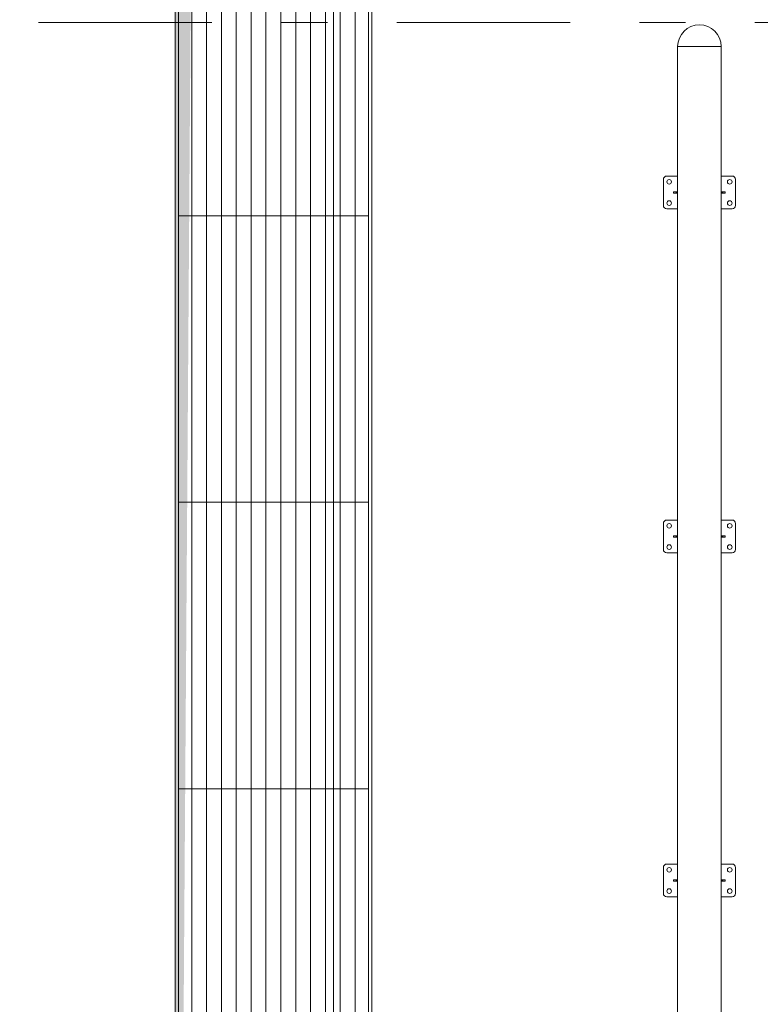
# Model space of a CAD drawing. Header units: centimetres. Extents: x -1436 to 1974, y -887 to 4352.
# Tile 8 of 105: x 259 to 485, y 634 to 935. Entities that reach past the tile are written whole.
import ezdxf
from ezdxf.enums import TextEntityAlignment as Align

# ---------------------------------------------------------------- set-up
doc = ezdxf.new("R2010")
doc.units = ezdxf.units.CM
doc.header["$MEASUREMENT"] = 0
doc.linetypes.add('Przerywana podwójnie', pattern=[109.361107, 52.916665, -21.166666, 14.111111, -21.166666])
doc.linetypes.add('Wipeout_Contour', pattern=[100, 0, -100])
doc.layers.add('00 - nowa technologia myjni_Nr_pióra__246', color=7, linetype='Continuous', lineweight=20, true_color=0x1db3b3)
for name, color, linetype in [('410-K Osie główne', 7, 'Continuous'), ('460 - Stropy', 7, 'Continuous'), ('840-G Znaczniki ogólne', 7, 'Continuous')]:
    doc.layers.add(name, color=color, linetype=linetype)
for name, color, linetype, lineweight in [('410-K Osie główne_Nr_pióra__11', 7, 'Continuous', 0), ('460 - Stropy_Nr_pióra__11', 7, 'Continuous', 0), ('840-G Znaczniki ogólne_Nr_pióra__11', 7, 'Continuous', 0)]:
    doc.layers.add(name, color=color, linetype=linetype, lineweight=lineweight)
doc.styles.add('STYL_AUTOMATYCZNY_2', font='arial.ttf')

# ---------------------------------------------------------------- blocks, each defined once
blk = doc.blocks.new('Otwór_5_1')
at = {"color": 254, "linetype": 'Wipeout_Contour', "lineweight": 0, "ltscale": 5613.369864}
blk.add_wipeout([(306.78, 262.09), (366.78, 262.09), (366.78, 2362.09), (321.36, 2347.51)], dxfattribs=at).dxf.layer = '460 - Stropy'
at = {"layer": '460 - Stropy', "linetype": 'Continuous', "lineweight": 0, "true_color": 0x000000}
blk.add_hatch(color=18, dxfattribs=at).paths.add_polyline_path([(366.78, 2362.09), (306.78, 2362.09), (306.78, 262.09), (321.36, 2347.51)])
at = {"layer": '460 - Stropy_Nr_pióra__11', "color": 7, "linetype": 'Continuous', "lineweight": 0, "flags": 128}
for points in [[(306.78, 2362.09), (306.78, 262.09)], [(366.78, 262.09), (366.78, 2362.09)]]:
    blk.add_lwpolyline(points, dxfattribs=at)
blk = doc.blocks.new('Ruszt[8]_1', base_point=(306.78, 262.09))
at = {"layer": '460 - Stropy_Nr_pióra__11', "color": 7, "linetype": 'Continuous', "lineweight": 0, "flags": 128}
for points in [[(306.78, 262.09), (366.78, 262.09), (366.78, 2362.09), (306.78, 2362.09)], [(307.78, 263.09), (307.78, 2361.09), (365.78, 2361.09), (365.78, 263.09)], [(307.78, 874.8), (311.82, 874.8), (311.82, 962.26), (307.78, 962.26)], [(311.82, 874.8), (316.36, 874.8), (316.36, 962.26), (311.82, 962.26)], [(316.36, 874.8), (320.89, 874.8), (320.89, 962.26), (316.36, 962.26)], [(320.89, 874.8), (325.43, 874.8), (325.43, 962.26), (320.89, 962.26)], [(325.43, 874.8), (329.97, 874.8), (329.97, 962.26), (325.43, 962.26)], [(329.97, 874.8), (334.51, 874.8), (334.51, 962.26), (329.97, 962.26)], [(334.51, 874.8), (339.05, 874.8), (339.05, 962.26), (334.51, 962.26)], [(339.05, 874.8), (343.59, 874.8), (343.59, 962.26), (339.05, 962.26)], [(343.59, 874.8), (348.13, 874.8), (348.13, 962.26), (343.59, 962.26)], [(348.13, 874.8), (352.66, 874.8), (352.66, 962.26), (348.13, 962.26)], [(352.66, 874.8), (357.2, 874.8), (357.2, 962.26), (352.66, 962.26)], [(357.2, 874.8), (361.74, 874.8), (361.74, 962.26), (357.2, 962.26)], [(361.74, 874.8), (365.78, 874.8), (365.78, 962.26), (361.74, 962.26)], [(307.78, 787.34), (311.82, 787.34), (311.82, 874.8), (307.78, 874.8)], [(311.82, 787.34), (316.36, 787.34), (316.36, 874.8), (311.82, 874.8)], [(316.36, 787.34), (320.89, 787.34), (320.89, 874.8), (316.36, 874.8)], [(320.89, 787.34), (325.43, 787.34), (325.43, 874.8), (320.89, 874.8)], [(325.43, 787.34), (329.97, 787.34), (329.97, 874.8), (325.43, 874.8)], [(329.97, 787.34), (334.51, 787.34), (334.51, 874.8), (329.97, 874.8)], [(334.51, 787.34), (339.05, 787.34), (339.05, 874.8), (334.51, 874.8)], [(339.05, 787.34), (343.59, 787.34), (343.59, 874.8), (339.05, 874.8)], [(343.59, 787.34), (348.13, 787.34), (348.13, 874.8), (343.59, 874.8)], [(348.13, 787.34), (352.66, 787.34), (352.66, 874.8), (348.13, 874.8)], [(352.66, 787.34), (357.2, 787.34), (357.2, 874.8), (352.66, 874.8)], [(357.2, 787.34), (361.74, 787.34), (361.74, 874.8), (357.2, 874.8)], [(361.74, 787.34), (365.78, 787.34), (365.78, 874.8), (361.74, 874.8)], [(307.78, 699.88), (311.82, 699.88), (311.82, 787.34), (307.78, 787.34)], [(311.82, 699.88), (316.36, 699.88), (316.36, 787.34), (311.82, 787.34)], [(316.36, 699.88), (320.89, 699.88), (320.89, 787.34), (316.36, 787.34)], [(320.89, 699.88), (325.43, 699.88), (325.43, 787.34), (320.89, 787.34)], [(325.43, 699.88), (329.97, 699.88), (329.97, 787.34), (325.43, 787.34)], [(329.97, 699.88), (334.51, 699.88), (334.51, 787.34), (329.97, 787.34)], [(334.51, 699.88), (339.05, 699.88), (339.05, 787.34), (334.51, 787.34)], [(339.05, 699.88), (343.59, 699.88), (343.59, 787.34), (339.05, 787.34)], [(343.59, 699.88), (348.13, 699.88), (348.13, 787.34), (343.59, 787.34)], [(348.13, 699.88), (352.66, 699.88), (352.66, 787.34), (348.13, 787.34)], [(352.66, 699.88), (357.2, 699.88), (357.2, 787.34), (352.66, 787.34)], [(357.2, 699.88), (361.74, 699.88), (361.74, 787.34), (357.2, 787.34)], [(361.74, 699.88), (365.78, 699.88), (365.78, 787.34), (361.74, 787.34)], [(307.78, 612.43), (311.82, 612.43), (311.82, 699.88), (307.78, 699.88)], [(311.82, 612.43), (316.36, 612.43), (316.36, 699.88), (311.82, 699.88)], [(316.36, 612.43), (320.89, 612.43), (320.89, 699.88), (316.36, 699.88)], [(320.89, 612.43), (325.43, 612.43), (325.43, 699.88), (320.89, 699.88)], [(325.43, 612.43), (329.97, 612.43), (329.97, 699.88), (325.43, 699.88)], [(329.97, 612.43), (334.51, 612.43), (334.51, 699.88), (329.97, 699.88)], [(334.51, 612.43), (339.05, 612.43), (339.05, 699.88), (334.51, 699.88)], [(339.05, 612.43), (343.59, 612.43), (343.59, 699.88), (339.05, 699.88)], [(343.59, 612.43), (348.13, 612.43), (348.13, 699.88), (343.59, 699.88)], [(348.13, 612.43), (352.66, 612.43), (352.66, 699.88), (348.13, 699.88)], [(352.66, 612.43), (357.2, 612.43), (357.2, 699.88), (352.66, 699.88)], [(357.2, 612.43), (361.74, 612.43), (361.74, 699.88), (357.2, 699.88)], [(361.74, 612.43), (365.78, 612.43), (365.78, 699.88), (361.74, 699.88)]]:
    blk.add_lwpolyline(points, close=True, dxfattribs=at)
blk = doc.blocks.new('Standardowy znacznik osi[16]_1', base_point=(-163, 933.81))
at = {"layer": '410-K Osie główne_Nr_pióra__11', "color": 7, "linetype": 'Przerywana podwójnie', "lineweight": 0}
blk.add_line((-63, 933.81), (1039.92, 933.81), dxfattribs=at)
at = {"layer": '410-K Osie główne_Nr_pióra__11', "color": 7, "lineweight": 0, "style": 'STYL_AUTOMATYCZNY_2'}
for tag, p in [('AC_MarkerText_1_0', (-178, 941.31)), ('AC_MarkerText_1_1', (1154.92, 941.31))]:
    blk.add_attdef(tag, text='', height=15, dxfattribs=at).set_placement(p, align=Align.TOP_CENTER)
blk = doc.blocks.new('Płaszczyzna odcinająca_1_1', base_point=(355.16, 3496.5))
at = {"layer": '840-G Znaczniki ogólne_Nr_pióra__11', "color": 7, "linetype": 'Continuous', "lineweight": 0}
blk.add_line((355.16, 3481.5), (355.16, -300.45), dxfattribs=at)

msp = doc.modelspace()

# ---------------------------------------------------------------- linework, layer by layer
at = {"layer": '00 - nowa technologia myjni_Nr_pióra__246', "color": 132, "linetype": 'Continuous', "lineweight": 20, "true_color": 0x1db3b3}
for p, q in [((460.21, 926.43), (460.21, 627.43)), ((460.21, 926.43), (473.51, 926.43)), ((470.05, 926.43), (460.21, 926.43)), ((473.51, 926.43), (470.05, 926.43)), ((473.51, 926.43), (473.51, 627.43)), ((459.66, 886.93), (456.86, 886.93)), ((459.66, 886.93), (459.96, 886.93)), ((460.21, 886.93), (459.96, 886.93)), ((473.51, 886.93), (473.76, 886.93)), ((473.76, 886.93), (474.06, 886.93)), ((474.06, 886.93), (476.86, 886.93)), ((455.86, 885.93), (455.86, 877.93)), ((477.86, 885.93), (477.86, 877.93)), ((458.96, 882.05), (458.96, 881.8)), ((459.66, 882.15), (459.06, 882.15)), ((459.66, 881.7), (459.06, 881.7)), ((459.96, 882.15), (459.66, 882.15)), ((459.96, 881.7), (459.66, 881.7)), ((459.73, 882.13), (459.72, 882.13)), ((459.72, 882.13), (459.72, 881.73)), ((459.73, 881.73), (459.72, 881.73)), ((460.02, 882.13), (459.73, 882.13)), ((459.73, 881.73), (460.02, 881.73)), ((459.96, 882.15), (459.99, 882.15)), ((459.96, 881.7), (459.99, 881.7)), ((460.04, 881.8), (460.04, 882.05)), ((473.68, 882.05), (473.68, 881.8)), ((473.99, 882.13), (473.7, 882.13)), ((473.7, 881.73), (473.99, 881.73)), ((473.76, 882.15), (473.73, 882.15)), ((473.76, 881.7), (473.73, 881.7)), ((474.06, 882.15), (473.76, 882.15)), ((474.06, 881.7), (473.76, 881.7)), ((474, 882.13), (473.99, 882.13)), ((474, 881.73), (473.99, 881.73)), ((474, 882.13), (474, 881.73)), ((474.06, 882.15), (474.66, 882.15)), ((474.06, 881.7), (474.66, 881.7)), ((474.76, 881.8), (474.76, 882.05)), ((456.86, 876.93), (459.66, 876.93)), ((459.96, 876.93), (459.66, 876.93)), ((459.96, 876.93), (460.21, 876.93)), ((473.76, 876.93), (473.51, 876.93)), ((474.06, 876.93), (473.76, 876.93)), ((476.86, 876.93), (474.06, 876.93)), ((459.66, 781.93), (456.86, 781.93)), ((459.66, 781.93), (459.96, 781.93)), ((460.21, 781.93), (459.96, 781.93)), ((473.51, 781.93), (473.76, 781.93)), ((473.76, 781.93), (474.06, 781.93)), ((474.06, 781.93), (476.86, 781.93)), ((455.86, 780.93), (455.86, 772.93)), ((477.86, 780.93), (477.86, 772.93)), ((458.96, 777.05), (458.96, 776.8)), ((459.66, 777.15), (459.06, 777.15)), ((459.66, 776.7), (459.06, 776.7)), ((459.96, 777.15), (459.66, 777.15)), ((459.96, 776.7), (459.66, 776.7)), ((459.73, 777.13), (459.72, 777.13)), ((459.72, 777.13), (459.72, 776.73)), ((459.73, 776.73), (459.72, 776.73)), ((460.02, 777.13), (459.73, 777.13)), ((459.73, 776.73), (460.02, 776.73)), ((459.96, 777.15), (459.99, 777.15)), ((459.96, 776.7), (459.99, 776.7)), ((460.04, 776.8), (460.04, 777.05)), ((473.68, 777.05), (473.68, 776.8)), ((473.99, 777.13), (473.7, 777.13)), ((473.7, 776.73), (473.99, 776.73)), ((473.76, 777.15), (473.73, 777.15)), ((473.76, 776.7), (473.73, 776.7)), ((474.06, 777.15), (473.76, 777.15)), ((474.06, 776.7), (473.76, 776.7)), ((474, 777.13), (473.99, 777.13)), ((474, 776.73), (473.99, 776.73)), ((474, 777.13), (474, 776.73)), ((474.06, 777.15), (474.66, 777.15)), ((474.06, 776.7), (474.66, 776.7)), ((474.76, 776.8), (474.76, 777.05)), ((456.86, 771.93), (459.66, 771.93)), ((459.96, 771.93), (459.66, 771.93)), ((459.96, 771.93), (460.21, 771.93)), ((473.76, 771.93), (473.51, 771.93)), ((474.06, 771.93), (473.76, 771.93)), ((476.86, 771.93), (474.06, 771.93)), ((459.66, 676.93), (456.86, 676.93)), ((459.66, 676.93), (459.96, 676.93)), ((460.21, 676.93), (459.96, 676.93)), ((473.51, 676.93), (473.76, 676.93)), ((473.76, 676.93), (474.06, 676.93)), ((474.06, 676.93), (476.86, 676.93)), ((455.86, 675.93), (455.86, 667.93)), ((477.86, 675.93), (477.86, 667.93)), ((458.96, 672.05), (458.96, 671.8)), ((459.66, 672.15), (459.06, 672.15)), ((459.66, 671.7), (459.06, 671.7)), ((459.96, 672.15), (459.66, 672.15)), ((459.96, 671.7), (459.66, 671.7)), ((459.73, 672.13), (459.72, 672.13)), ((459.72, 672.13), (459.72, 671.73)), ((459.73, 671.73), (459.72, 671.73)), ((460.02, 672.13), (459.73, 672.13)), ((459.73, 671.73), (460.02, 671.73)), ((459.96, 672.15), (459.99, 672.15)), ((459.96, 671.7), (459.99, 671.7)), ((460.04, 671.8), (460.04, 672.05)), ((473.68, 672.05), (473.68, 671.8)), ((473.99, 672.13), (473.7, 672.13)), ((473.7, 671.73), (473.99, 671.73)), ((473.76, 672.15), (473.73, 672.15)), ((473.76, 671.7), (473.73, 671.7)), ((474.06, 672.15), (473.76, 672.15)), ((474.06, 671.7), (473.76, 671.7)), ((474, 672.13), (473.99, 672.13)), ((474, 671.73), (473.99, 671.73)), ((474, 672.13), (474, 671.73)), ((474.06, 672.15), (474.66, 672.15)), ((474.06, 671.7), (474.66, 671.7)), ((474.76, 671.8), (474.76, 672.05)), ((456.86, 666.93), (459.66, 666.93)), ((459.96, 666.93), (459.66, 666.93)), ((459.96, 666.93), (460.21, 666.93)), ((473.76, 666.93), (473.51, 666.93)), ((474.06, 666.93), (473.76, 666.93)), ((476.86, 666.93), (474.06, 666.93))]:
    msp.add_line(p, q, dxfattribs=at)
for centre in [(476.11, 885.18), (457.61, 878.68), (476.11, 878.68), (476.11, 780.18), (457.61, 773.68), (476.11, 773.68), (476.11, 675.18), (457.61, 668.68), (476.11, 668.68)]:
    msp.add_circle(centre, 0.7, dxfattribs=at)
for centre, radius, start, end in [((466.86, 926.43), 6.65, 90, 180), ((466.86, 926.43), 6.65, 0, 90), ((456.86, 885.93), 1, 90, 180), ((476.86, 885.93), 1, 0, 90), ((457.61, 885.18), 0.7, 0, 180), ((457.61, 885.18), 0.7, 180, 0), ((459.06, 882.05), 0.1, 90, 180), ((459.06, 881.8), 0.1, 180, 270), ((474.66, 882.05), 0.1, 0, 90), ((474.66, 881.8), 0.1, 270, 0), ((456.86, 877.93), 1, 180, 270), ((476.86, 877.93), 1, 270, 0), ((456.86, 780.93), 1, 90, 180), ((476.86, 780.93), 1, 0, 90), ((457.61, 780.18), 0.7, 0, 180), ((457.61, 780.18), 0.7, 180, 0), ((459.06, 777.05), 0.1, 90, 180), ((459.06, 776.8), 0.1, 180, 270), ((474.66, 777.05), 0.1, 0, 90), ((474.66, 776.8), 0.1, 270, 0), ((456.86, 772.93), 1, 180, 270), ((476.86, 772.93), 1, 270, 0), ((456.86, 675.93), 1, 90, 180), ((476.86, 675.93), 1, 0, 90), ((457.61, 675.18), 0.7, 0, 180), ((457.61, 675.18), 0.7, 180, 0), ((459.06, 672.05), 0.1, 90, 180), ((459.06, 671.8), 0.1, 180, 270), ((474.66, 672.05), 0.1, 0, 90), ((474.66, 671.8), 0.1, 270, 0), ((456.86, 667.93), 1, 180, 270), ((476.86, 667.93), 1, 270, 0)]:
    msp.add_arc(centre, radius, start, end, dxfattribs=at)
for centre, start_param, end_param in [((459.99, 882.05), 1.570796, 3.141593), ((459.99, 881.8), 0, 1.570796), ((473.73, 882.05), 3.141593, 4.712389), ((473.73, 881.8), 4.712389, 6.283185), ((459.99, 777.05), 1.570796, 3.141593), ((459.99, 776.8), 0, 1.570796), ((473.73, 777.05), 3.141593, 4.712389), ((473.73, 776.8), 4.712389, 6.283185), ((459.99, 672.05), 1.570796, 3.141593), ((459.99, 671.8), 0, 1.570796), ((473.73, 672.05), 3.141593, 4.712389), ((473.73, 671.8), 4.712389, 6.283185)]:
    msp.add_ellipse(centre, major_axis=(0, -0.1), ratio=0.5, start_param=start_param, end_param=end_param, dxfattribs=at)

# ---------------------------------------------------------------- block references
at = {"layer": '460 - Stropy', "color": 7, "linetype": 'Continuous', "lineweight": 20}
msp.add_blockref('Otwór_5_1', (0, 0), dxfattribs=at)

# ---------------------------------------------------------------- next in the draw order: block references
at = {"layer": '410-K Osie główne', "color": 7, "linetype": 'Continuous', "lineweight": 20}
msp.add_blockref('Standardowy znacznik osi[16]_1', (-163, 933.81), dxfattribs=at)
at = {"layer": '460 - Stropy', "color": 7, "linetype": 'Continuous', "lineweight": 20}
msp.add_blockref('Ruszt[8]_1', (306.78, 262.09), dxfattribs=at)
at = {"layer": '840-G Znaczniki ogólne', "color": 7, "lineweight": 0}
msp.add_blockref('Płaszczyzna odcinająca_1_1', (355.16, 3496.5), dxfattribs=at)

doc.saveas('drawing.dxf')
